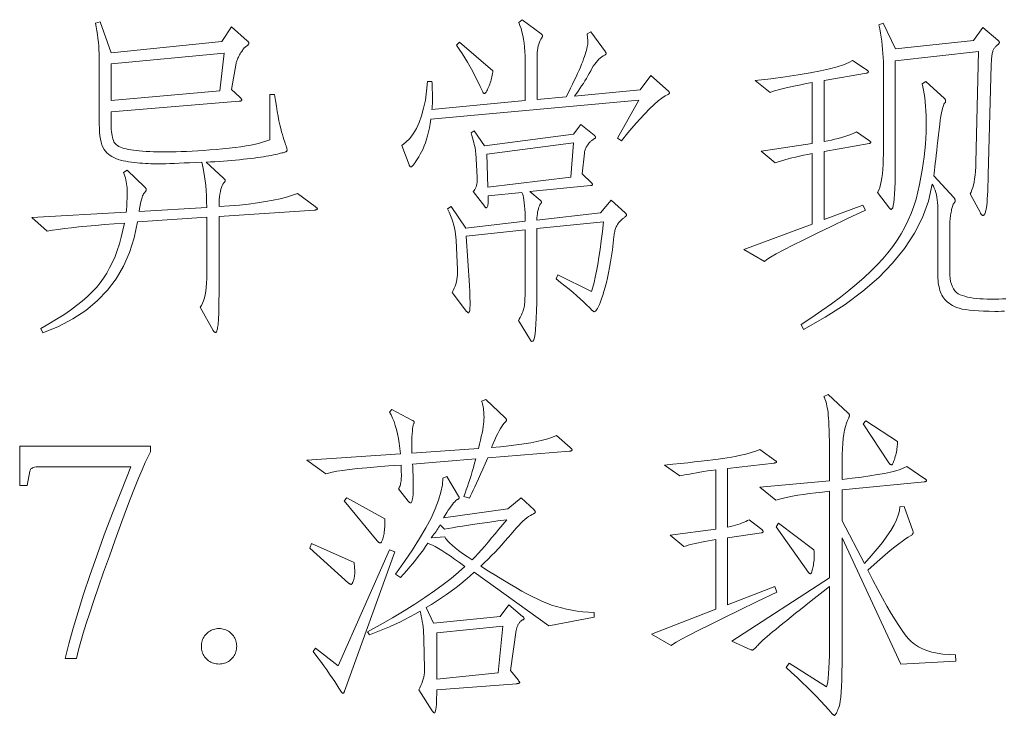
# Model space of a CAD drawing. Extents: x 0 to 1189, y 0 to 841.
# Tile 5 of 132: x 30 to 46, y 45 to 56. Entities that reach past the tile are written whole.
import ezdxf

# ---------------------------------------------------------------- set-up
doc = ezdxf.new("R2010")
doc.units = 0

msp = doc.modelspace()

# ---------------------------------------------------------------- linework, layer by layer
at = {"color": 7, "lineweight": 13}
for points in [[(40.31, 55.146), (40.313, 55.142), (40.316, 55.139), (40.318, 55.136), (40.32, 55.133), (40.322, 55.13), (40.323, 55.127), (40.324, 55.125), (40.325, 55.122), (40.326, 55.119), (40.326, 55.117), (40.326, 55.114), (40.325, 55.111), (40.324, 55.109), (40.322, 55.106), (40.321, 55.104), (40.318, 55.102), (40.315, 55.099), (40.312, 55.097), (40.309, 55.095), (40.305, 55.093), (40.259, 55.07), (40.208, 55.037), (40.151, 54.993), (40.088, 54.937), (40.018, 54.871), (39.943, 54.794), (39.862, 54.705), (39.774, 54.606), (39.681, 54.496), (39.581, 54.375), (39.518, 54.412), (39.851, 55.003), (36.625, 54.707), (36.614, 54.639), (36.602, 54.574), (36.588, 54.512), (36.573, 54.453), (36.557, 54.397), (36.54, 54.344), (36.522, 54.295), (36.502, 54.248), (36.481, 54.204), (36.459, 54.164), (36.437, 54.127), (36.417, 54.093), (36.398, 54.064), (36.381, 54.039), (36.366, 54.017), (36.352, 54), (36.34, 53.986), (36.33, 53.976), (36.321, 53.97), (36.314, 53.968), (36.311, 53.969), (36.308, 53.97), (36.305, 53.971), (36.302, 53.973), (36.299, 53.976), (36.297, 53.98), (36.294, 53.984), (36.292, 53.989), (36.289, 53.994), (36.287, 54), (36.171, 54.301), (36.237, 54.35), (36.297, 54.41), (36.351, 54.481), (36.4, 54.564), (36.443, 54.657), (36.48, 54.762), (36.512, 54.878), (36.538, 55.005), (36.558, 55.144), (36.572, 55.293), (36.641, 55.293), (36.642, 55.27), (36.643, 55.247), (36.644, 55.224), (36.645, 55.202), (36.646, 55.179), (36.646, 55.157), (36.647, 55.135), (36.648, 55.113), (36.648, 55.091), (36.649, 55.069), (36.649, 55.047), (36.649, 55.026), (36.649, 55.005), (36.649, 54.984), (36.648, 54.963), (36.647, 54.942), (36.646, 54.921), (36.645, 54.901), (36.643, 54.881), (36.641, 54.86), (38.087, 54.998), (38.087, 55.615), (38.086, 55.689), (38.083, 55.759), (38.078, 55.826), (38.071, 55.891), (38.062, 55.952), (38.051, 56.01), (38.038, 56.065), (38.023, 56.117), (38.006, 56.166), (37.987, 56.212), (38.04, 56.254), (38.336, 56.032), (38.34, 56.029), (38.343, 56.026), (38.346, 56.023), (38.349, 56.02), (38.351, 56.017), (38.353, 56.014), (38.355, 56.012), (38.356, 56.009), (38.356, 56.006), (38.357, 56.003), (38.357, 56.001), (38.356, 55.998), (38.356, 55.995), (38.355, 55.992), (38.354, 55.99), (38.353, 55.987), (38.352, 55.984), (38.35, 55.981), (38.348, 55.978), (38.346, 55.974), (38.332, 55.953), (38.32, 55.93), (38.308, 55.904), (38.299, 55.876), (38.291, 55.846), (38.284, 55.814), (38.279, 55.78), (38.275, 55.743), (38.273, 55.704), (38.272, 55.663), (38.272, 55.014), (38.726, 55.056), (38.76, 55.124), (38.792, 55.189), (38.822, 55.252), (38.85, 55.311), (38.877, 55.367), (38.901, 55.421), (38.924, 55.471), (38.944, 55.519), (38.963, 55.563), (38.98, 55.605), (38.995, 55.644), (39.008, 55.681), (39.02, 55.715), (39.03, 55.748), (39.039, 55.778), (39.046, 55.806), (39.052, 55.831), (39.056, 55.855), (39.058, 55.876), (39.059, 55.895), (39.059, 55.913), (39.058, 55.929), (39.058, 55.945), (39.057, 55.96), (39.056, 55.974), (39.055, 55.988), (39.054, 56), (39.052, 56.012), (39.05, 56.023), (39.048, 56.032), (39.106, 56.064), (39.333, 55.753), (39.335, 55.75), (39.337, 55.747), (39.339, 55.744), (39.34, 55.741), (39.341, 55.738), (39.342, 55.736), (39.343, 55.733), (39.343, 55.731), (39.344, 55.728), (39.344, 55.726), (39.344, 55.724), (39.343, 55.722), (39.342, 55.72), (39.341, 55.718), (39.339, 55.716), (39.336, 55.714), (39.334, 55.711), (39.33, 55.709), (39.327, 55.707), (39.323, 55.705), (39.3, 55.693), (39.277, 55.678), (39.254, 55.661), (39.232, 55.641), (39.21, 55.617), (39.188, 55.591), (39.167, 55.563), (39.145, 55.531), (39.124, 55.497), (39.104, 55.46), (39.083, 55.421), (39.061, 55.382), (39.038, 55.343), (39.014, 55.304), (38.99, 55.265), (38.964, 55.226), (38.938, 55.186), (38.91, 55.146), (38.882, 55.106), (38.853, 55.066), (39.872, 55.167), (40.035, 55.388)], [(34.83, 53.351), (34.836, 53.347), (34.842, 53.343), (34.846, 53.339), (34.851, 53.335), (34.854, 53.332), (34.857, 53.328), (34.859, 53.325), (34.861, 53.322), (34.862, 53.319), (34.862, 53.316), (34.862, 53.314), (34.86, 53.311), (34.858, 53.309), (34.855, 53.307), (34.851, 53.305), (34.847, 53.303), (34.841, 53.302), (34.835, 53.3), (34.828, 53.299), (34.82, 53.298), (33.336, 53.198), (33.336, 52.195), (33.336, 52.087), (33.336, 51.988), (33.335, 51.898), (33.334, 51.817), (33.332, 51.745), (33.331, 51.682), (33.329, 51.627), (33.326, 51.581), (33.324, 51.544), (33.321, 51.516), (33.317, 51.494), (33.314, 51.473), (33.311, 51.456), (33.307, 51.44), (33.303, 51.427), (33.3, 51.416), (33.296, 51.408), (33.292, 51.402), (33.288, 51.399), (33.284, 51.397), (33.279, 51.398), (33.275, 51.399), (33.271, 51.4), (33.268, 51.403), (33.264, 51.405), (33.26, 51.409), (33.257, 51.413), (33.253, 51.418), (33.25, 51.423), (33.247, 51.429), (33.046, 51.788), (33.065, 51.816), (33.082, 51.85), (33.097, 51.888), (33.11, 51.933), (33.121, 51.982), (33.13, 52.037), (33.137, 52.097), (33.142, 52.163), (33.145, 52.234), (33.146, 52.311), (33.146, 53.187), (32.069, 53.113), (32.02, 52.869), (31.948, 52.641), (31.855, 52.428), (31.741, 52.232), (31.605, 52.052), (31.447, 51.888), (31.268, 51.74), (31.068, 51.608), (30.845, 51.492), (30.602, 51.392), (30.57, 51.461), (30.696, 51.532), (30.815, 51.602), (30.926, 51.673), (31.029, 51.744), (31.125, 51.814), (31.213, 51.885), (31.294, 51.956), (31.367, 52.027), (31.433, 52.097), (31.491, 52.168), (31.544, 52.241), (31.593, 52.319), (31.639, 52.4), (31.682, 52.487), (31.722, 52.577), (31.758, 52.672), (31.79, 52.772), (31.82, 52.876), (31.846, 52.984), (31.869, 53.097), (31.71, 53.086), (31.561, 53.074), (31.419, 53.061), (31.287, 53.049), (31.163, 53.037), (31.047, 53.024), (30.94, 53.011), (30.842, 52.998), (30.752, 52.984), (30.67, 52.971), (30.433, 53.182), (31.895, 53.266), (31.898, 53.292), (31.901, 53.319), (31.903, 53.347), (31.905, 53.376), (31.907, 53.406), (31.908, 53.437), (31.91, 53.469), (31.91, 53.503), (31.911, 53.537), (31.911, 53.572), (31.91, 53.608), (31.909, 53.642), (31.906, 53.675), (31.902, 53.708), (31.896, 53.739), (31.89, 53.769), (31.883, 53.798), (31.874, 53.826), (31.864, 53.853), (31.853, 53.879), (31.911, 53.916), (32.18, 53.657), (32.185, 53.653), (32.19, 53.648), (32.194, 53.644), (32.197, 53.64), (32.2, 53.636), (32.202, 53.632), (32.204, 53.627), (32.206, 53.623), (32.206, 53.619), (32.207, 53.615), (32.206, 53.61), (32.205, 53.606), (32.204, 53.601), (32.201, 53.596), (32.198, 53.59), (32.194, 53.585), (32.19, 53.579), (32.185, 53.572), (32.179, 53.566), (32.172, 53.559), (32.165, 53.55), (32.158, 53.537), (32.151, 53.519), (32.144, 53.498), (32.136, 53.471), (32.128, 53.441), (32.12, 53.406), (32.112, 53.367), (32.104, 53.324), (32.096, 53.277), (33.146, 53.34), (33.144, 53.433), (33.14, 53.52), (33.135, 53.603), (33.129, 53.681), (33.121, 53.753), (33.113, 53.821), (33.103, 53.884), (33.092, 53.942), (33.08, 53.994), (33.067, 54.042), (32.971, 54.037), (32.88, 54.033), (32.795, 54.029), (32.716, 54.025), (32.643, 54.022), (32.575, 54.02), (32.513, 54.018), (32.457, 54.017), (32.407, 54.016), (32.362, 54.016), (32.321, 54.016), (32.278, 54.017), (32.236, 54.019), (32.193, 54.021), (32.151, 54.024), (32.107, 54.027), (32.064, 54.031), (32.02, 54.036), (31.976, 54.041), (31.932, 54.048), (31.889, 54.055), (31.848, 54.063), (31.809, 54.073), (31.772, 54.085), (31.737, 54.098), (31.704, 54.113), (31.673, 54.129), (31.645, 54.147), (31.619, 54.167), (31.594, 54.187), (31.572, 54.211), (31.552, 54.24), (31.535, 54.273), (31.52, 54.311), (31.507, 54.353), (31.497, 54.4), (31.489, 54.451), (31.483, 54.508), (31.479, 54.568), (31.478, 54.633), (31.478, 55.61), (31.478, 55.668), (31.476, 55.727), (31.473, 55.785), (31.469, 55.844), (31.464, 55.903), (31.457, 55.962), (31.45, 56.022), (31.441, 56.081), (31.431, 56.141), (31.42, 56.201), (31.494, 56.222), (31.663, 55.737), (33.379, 55.916), (33.532, 56.143), (33.775, 55.927), (33.78, 55.923), (33.784, 55.919), (33.788, 55.914), (33.791, 55.91), (33.794, 55.906), (33.797, 55.902), (33.799, 55.899), (33.8, 55.895), (33.801, 55.891), (33.801, 55.887), (33.801, 55.884), (33.799, 55.88), (33.797, 55.876), (33.795, 55.872), (33.791, 55.867), (33.787, 55.863), (33.782, 55.859), (33.776, 55.854), (33.769, 55.85), (33.761, 55.845), (33.753, 55.84), (33.745, 55.833), (33.736, 55.824), (33.727, 55.815), (33.718, 55.803), (33.708, 55.791), (33.698, 55.777), (33.688, 55.761), (33.677, 55.745), (33.666, 55.726), (33.656, 55.708), (33.646, 55.69), (33.637, 55.673), (33.629, 55.657), (33.622, 55.642), (33.616, 55.627), (33.611, 55.614), (33.606, 55.601), (33.603, 55.589), (33.6, 55.578), (33.532, 55.172), (33.658, 55.051), (33.664, 55.044), (33.67, 55.039), (33.675, 55.033), (33.679, 55.028), (33.682, 55.023), (33.685, 55.019), (33.687, 55.015), (33.689, 55.012), (33.69, 55.008), (33.69, 55.006), (33.69, 55.003), (33.688, 55.001), (33.686, 54.998), (33.683, 54.996), (33.679, 54.994), (33.675, 54.993), (33.669, 54.991), (33.663, 54.99), (33.656, 54.988), (33.648, 54.987), (31.663, 54.824), (31.663, 54.628), (31.663, 54.588), (31.665, 54.551), (31.668, 54.516), (31.671, 54.484), (31.676, 54.454), (31.682, 54.427), (31.689, 54.402), (31.697, 54.38), (31.706, 54.36), (31.716, 54.343), (31.728, 54.328), (31.743, 54.313), (31.76, 54.3), (31.781, 54.287), (31.805, 54.276), (31.831, 54.265), (31.861, 54.256), (31.893, 54.247), (31.928, 54.239), (31.966, 54.232), (32.008, 54.226), (32.052, 54.221), (32.099, 54.216), (32.15, 54.212), (32.204, 54.209), (32.261, 54.206), (32.321, 54.203), (32.385, 54.202), (32.451, 54.201), (32.521, 54.201), (32.594, 54.201), (32.67, 54.203), (32.749, 54.205), (32.831, 54.208), (32.917, 54.212), (33.005, 54.218), (33.097, 54.224), (33.192, 54.231), (33.29, 54.239), (33.392, 54.248), (33.492, 54.258), (33.586, 54.269), (33.674, 54.281), (33.756, 54.294), (33.832, 54.308), (33.902, 54.322), (33.966, 54.338), (34.024, 54.355), (34.077, 54.372), (34.123, 54.391), (34.123, 55.093), (34.197, 55.093), (34.211, 54.999), (34.226, 54.911), (34.24, 54.829), (34.254, 54.754), (34.267, 54.684), (34.281, 54.621), (34.294, 54.564), (34.307, 54.513), (34.319, 54.469), (34.331, 54.43), (34.343, 54.396), (34.353, 54.366), (34.362, 54.338), (34.37, 54.314), (34.377, 54.293), (34.382, 54.275), (34.387, 54.26), (34.39, 54.249), (34.392, 54.24), (34.392, 54.235), (34.392, 54.231), (34.392, 54.228), (34.391, 54.225), (34.39, 54.221), (34.389, 54.218), (34.387, 54.216), (34.386, 54.213), (34.384, 54.21), (34.381, 54.208), (34.379, 54.206), (34.375, 54.204), (34.368, 54.201), (34.358, 54.197), (34.346, 54.194), (34.331, 54.189), (34.313, 54.185), (34.292, 54.179), (34.268, 54.174), (34.242, 54.168), (34.213, 54.161), (34.181, 54.154), (34.146, 54.147), (34.109, 54.14), (34.069, 54.134), (34.026, 54.127), (33.98, 54.12), (33.932, 54.113), (33.882, 54.106), (33.828, 54.099), (33.772, 54.092), (33.714, 54.086), (33.654, 54.079), (33.594, 54.073), (33.532, 54.068), (33.469, 54.063), (33.405, 54.058), (33.339, 54.053), (33.273, 54.049), (33.205, 54.046), (33.136, 54.042), (33.4, 53.799), (33.406, 53.794), (33.411, 53.789), (33.416, 53.785), (33.42, 53.78), (33.423, 53.776), (33.426, 53.772), (33.429, 53.768), (33.43, 53.764), (33.431, 53.76), (33.431, 53.757), (33.431, 53.754), (33.431, 53.751), (33.429, 53.747), (33.428, 53.744), (33.426, 53.74), (33.424, 53.736), (33.421, 53.732), (33.418, 53.728), (33.414, 53.724), (33.41, 53.72), (33.397, 53.701), (33.385, 53.678), (33.375, 53.651), (33.365, 53.621), (33.357, 53.586), (33.351, 53.547), (33.345, 53.504), (33.341, 53.457), (33.338, 53.406), (33.336, 53.351), (33.499, 53.362), (33.652, 53.376), (33.796, 53.391), (33.932, 53.409), (34.058, 53.429), (34.176, 53.45), (34.284, 53.474), (34.384, 53.499), (34.474, 53.527), (34.556, 53.557)], [(45.42, 55.937), (45.425, 55.933), (45.43, 55.929), (45.434, 55.925), (45.437, 55.921), (45.44, 55.918), (45.442, 55.914), (45.444, 55.91), (45.445, 55.907), (45.446, 55.904), (45.446, 55.9), (45.446, 55.897), (45.445, 55.893), (45.443, 55.889), (45.44, 55.885), (45.436, 55.88), (45.431, 55.875), (45.426, 55.869), (45.419, 55.863), (45.412, 55.857), (45.404, 55.85), (45.396, 55.843), (45.388, 55.836), (45.381, 55.828), (45.374, 55.819), (45.368, 55.81), (45.362, 55.801), (45.357, 55.791), (45.352, 55.78), (45.347, 55.769), (45.344, 55.758), (45.34, 55.745), (45.337, 55.731), (45.334, 55.715), (45.331, 55.696), (45.328, 55.676), (45.326, 55.654), (45.324, 55.63), (45.322, 55.604), (45.321, 55.576), (45.32, 55.547), (45.272, 53.847), (45.27, 53.756), (45.267, 53.673), (45.265, 53.597), (45.262, 53.53), (45.258, 53.471), (45.255, 53.419), (45.251, 53.376), (45.247, 53.34), (45.243, 53.312), (45.238, 53.293), (45.233, 53.278), (45.229, 53.264), (45.224, 53.252), (45.219, 53.242), (45.215, 53.233), (45.21, 53.226), (45.206, 53.221), (45.202, 53.217), (45.197, 53.214), (45.193, 53.213), (45.189, 53.214), (45.184, 53.216), (45.18, 53.218), (45.175, 53.222), (45.171, 53.227), (45.166, 53.232), (45.161, 53.239), (45.156, 53.247), (45.151, 53.256), (45.146, 53.266), (44.992, 53.551), (45.008, 53.578), (45.021, 53.61), (45.034, 53.646), (45.045, 53.687), (45.054, 53.733), (45.063, 53.784), (45.07, 53.84), (45.075, 53.901), (45.079, 53.967), (45.082, 54.037), (45.124, 55.758), (43.831, 55.615), (43.831, 53.968), (43.83, 53.843), (43.829, 53.731), (43.825, 53.632), (43.821, 53.546), (43.815, 53.473), (43.808, 53.414), (43.8, 53.368), (43.791, 53.335), (43.78, 53.315), (43.768, 53.308), (43.766, 53.309), (43.763, 53.309), (43.761, 53.31), (43.758, 53.312), (43.756, 53.314), (43.753, 53.316), (43.75, 53.319), (43.747, 53.322), (43.744, 53.326), (43.741, 53.33), (43.557, 53.572), (43.574, 53.607), (43.589, 53.647), (43.602, 53.693), (43.614, 53.744), (43.624, 53.801), (43.632, 53.863), (43.638, 53.931), (43.643, 54.005), (43.645, 54.084), (43.646, 54.169), (43.646, 55.541), (43.646, 55.604), (43.644, 55.666), (43.64, 55.729), (43.635, 55.792), (43.629, 55.856), (43.622, 55.919), (43.613, 55.983), (43.602, 56.047), (43.591, 56.111), (43.578, 56.175), (43.641, 56.201), (43.836, 55.8), (45.045, 55.932), (45.188, 56.133)], [(37.586, 55.462), (37.583, 55.439), (37.58, 55.416), (37.576, 55.392), (37.572, 55.369), (37.566, 55.345), (37.56, 55.322), (37.553, 55.298), (37.545, 55.275), (37.537, 55.251), (37.528, 55.227), (37.519, 55.205), (37.51, 55.185), (37.502, 55.167), (37.494, 55.151), (37.487, 55.138), (37.48, 55.128), (37.474, 55.119), (37.469, 55.113), (37.464, 55.11), (37.459, 55.109), (37.455, 55.109), (37.451, 55.11), (37.448, 55.111), (37.444, 55.113), (37.441, 55.115), (37.438, 55.118), (37.435, 55.122), (37.432, 55.125), (37.43, 55.13), (37.428, 55.135), (37.39, 55.216), (37.352, 55.296), (37.313, 55.373), (37.274, 55.448), (37.234, 55.522), (37.193, 55.593), (37.151, 55.662), (37.108, 55.73), (37.065, 55.795), (37.021, 55.858), (37.069, 55.906)], [(33.416, 55.732), (31.663, 55.568), (31.663, 54.998), (33.347, 55.151)], [(43.43, 54.375), (43.434, 54.372), (43.437, 54.369), (43.441, 54.366), (43.443, 54.363), (43.446, 54.36), (43.448, 54.358), (43.449, 54.355), (43.45, 54.353), (43.451, 54.351), (43.451, 54.348), (43.451, 54.346), (43.45, 54.344), (43.449, 54.343), (43.447, 54.341), (43.444, 54.339), (43.441, 54.338), (43.438, 54.336), (43.434, 54.335), (43.43, 54.334), (43.425, 54.333), (42.728, 54.206), (42.728, 53.15), (43.33, 53.372), (43.367, 53.298), (43.087, 53.165), (42.834, 53.045), (42.61, 52.936), (42.412, 52.838), (42.242, 52.753), (42.1, 52.679), (41.984, 52.617), (41.897, 52.566), (41.837, 52.528), (41.804, 52.501), (41.482, 52.686), (42.543, 53.081), (42.543, 54.174), (42.475, 54.161), (42.408, 54.148), (42.345, 54.135), (42.284, 54.121), (42.225, 54.107), (42.169, 54.092), (42.115, 54.078), (42.063, 54.063), (42.014, 54.047), (41.968, 54.032), (41.751, 54.211), (42.543, 54.333), (42.543, 55.278), (42.45, 55.261), (42.363, 55.244), (42.282, 55.228), (42.208, 55.212), (42.139, 55.197), (42.077, 55.182), (42.02, 55.167), (41.97, 55.153), (41.926, 55.138), (41.888, 55.124), (41.656, 55.309), (41.9, 55.338), (42.124, 55.367), (42.326, 55.397), (42.508, 55.427), (42.67, 55.458), (42.81, 55.49), (42.93, 55.522), (43.03, 55.554), (43.108, 55.587), (43.166, 55.621), (43.393, 55.468), (43.397, 55.465), (43.401, 55.463), (43.404, 55.461), (43.406, 55.459), (43.409, 55.456), (43.411, 55.454), (43.412, 55.451), (43.413, 55.449), (43.414, 55.446), (43.414, 55.444), (43.414, 55.441), (43.413, 55.439), (43.411, 55.437), (43.409, 55.435), (43.406, 55.433), (43.403, 55.431), (43.399, 55.429), (43.394, 55.428), (43.388, 55.426), (43.382, 55.425), (42.728, 55.309), (42.728, 54.364), (42.785, 54.374), (42.841, 54.385), (42.895, 54.398), (42.947, 54.411), (42.998, 54.425), (43.048, 54.44), (43.095, 54.457), (43.142, 54.474), (43.186, 54.493), (43.229, 54.512)], [(39.423, 53.451), (39.64, 53.256), (39.644, 53.252), (39.647, 53.248), (39.65, 53.244), (39.653, 53.24), (39.655, 53.237), (39.657, 53.233), (39.659, 53.23), (39.66, 53.227), (39.66, 53.224), (39.661, 53.221), (39.66, 53.218), (39.658, 53.215), (39.655, 53.21), (39.651, 53.205), (39.645, 53.2), (39.639, 53.193), (39.631, 53.186), (39.622, 53.178), (39.611, 53.17), (39.6, 53.161), (39.588, 53.151), (39.577, 53.141), (39.566, 53.131), (39.556, 53.121), (39.546, 53.11), (39.538, 53.099), (39.529, 53.088), (39.521, 53.076), (39.514, 53.064), (39.508, 53.052), (39.501, 53.04), (39.496, 53.026), (39.49, 53.012), (39.486, 52.997), (39.481, 52.98), (39.477, 52.963), (39.474, 52.945), (39.47, 52.927), (39.468, 52.907), (39.465, 52.886), (39.453, 52.782), (39.44, 52.682), (39.427, 52.586), (39.413, 52.494), (39.397, 52.407), (39.381, 52.324), (39.365, 52.246), (39.347, 52.172), (39.329, 52.102), (39.31, 52.036), (39.29, 51.976), (39.272, 51.922), (39.255, 51.875), (39.239, 51.833), (39.223, 51.799), (39.209, 51.77), (39.195, 51.748), (39.182, 51.732), (39.17, 51.723), (39.159, 51.719), (39.157, 51.72), (39.154, 51.72), (39.152, 51.721), (39.149, 51.723), (39.146, 51.725), (39.143, 51.727), (39.139, 51.73), (39.135, 51.733), (39.132, 51.737), (39.127, 51.741), (39.086, 51.783), (39.041, 51.828), (38.993, 51.873), (38.942, 51.92), (38.887, 51.969), (38.83, 52.019), (38.769, 52.07), (38.705, 52.122), (38.638, 52.176), (38.568, 52.232), (38.594, 52.29), (39.117, 52.036), (39.137, 52.099), (39.156, 52.172), (39.176, 52.256), (39.195, 52.349), (39.213, 52.452), (39.232, 52.565), (39.25, 52.688), (39.267, 52.822), (39.285, 52.965), (39.302, 53.118), (38.267, 53.013), (38.267, 52.005), (38.266, 51.862), (38.264, 51.735), (38.26, 51.622), (38.255, 51.525), (38.248, 51.442), (38.24, 51.375), (38.231, 51.322), (38.22, 51.285), (38.207, 51.262), (38.193, 51.255), (38.191, 51.255), (38.189, 51.256), (38.187, 51.257), (38.185, 51.258), (38.183, 51.26), (38.18, 51.263), (38.178, 51.265), (38.176, 51.268), (38.174, 51.272), (38.172, 51.276), (37.982, 51.582), (37.996, 51.606), (38.009, 51.63), (38.021, 51.652), (38.032, 51.674), (38.041, 51.696), (38.05, 51.717), (38.057, 51.737), (38.063, 51.756), (38.068, 51.775), (38.072, 51.793), (38.075, 51.813), (38.077, 51.837), (38.08, 51.864), (38.082, 51.895), (38.084, 51.929), (38.085, 51.968), (38.086, 52.01), (38.087, 52.055), (38.087, 52.105), (38.087, 52.158), (38.087, 52.992), (37.174, 52.891), (37.222, 52.126), (37.224, 52.096), (37.226, 52.065), (37.227, 52.036), (37.228, 52.006), (37.23, 51.977), (37.231, 51.949), (37.231, 51.921), (37.232, 51.893), (37.232, 51.865), (37.232, 51.838), (37.232, 51.813), (37.231, 51.79), (37.23, 51.77), (37.228, 51.752), (37.226, 51.737), (37.223, 51.725), (37.219, 51.716), (37.215, 51.709), (37.211, 51.705), (37.206, 51.704), (37.204, 51.704), (37.201, 51.704), (37.199, 51.706), (37.197, 51.707), (37.194, 51.709), (37.191, 51.711), (37.189, 51.714), (37.186, 51.717), (37.183, 51.721), (37.179, 51.725), (36.952, 52.02), (36.97, 52.051), (36.986, 52.083), (37, 52.116), (37.012, 52.15), (37.021, 52.184), (37.029, 52.219), (37.034, 52.255), (37.037, 52.292), (37.038, 52.33), (37.037, 52.369), (37.016, 52.833), (37.013, 52.878), (37.007, 52.924), (37, 52.97), (36.99, 53.017), (36.978, 53.066), (36.963, 53.115), (36.947, 53.164), (36.928, 53.215), (36.907, 53.267), (36.884, 53.319), (36.937, 53.356), (37.164, 53.018), (38.087, 53.124), (38.087, 53.192), (38.085, 53.255), (38.083, 53.313), (38.079, 53.365), (38.074, 53.413), (38.068, 53.455), (38.062, 53.492), (38.054, 53.524), (38.045, 53.551), (38.035, 53.572), (37.512, 53.52), (37.514, 53.485), (37.514, 53.453), (37.514, 53.425), (37.512, 53.401), (37.509, 53.381), (37.506, 53.364), (37.501, 53.351), (37.495, 53.342), (37.488, 53.337), (37.48, 53.335), (37.478, 53.335), (37.476, 53.335), (37.474, 53.336), (37.472, 53.337), (37.47, 53.339), (37.468, 53.341), (37.466, 53.343), (37.464, 53.345), (37.461, 53.348), (37.459, 53.351), (37.28, 53.588), (37.294, 53.603), (37.306, 53.619), (37.317, 53.637), (37.325, 53.658), (37.333, 53.679), (37.338, 53.703), (37.342, 53.728), (37.344, 53.755), (37.344, 53.784), (37.343, 53.815), (37.322, 54.179), (37.319, 54.204), (37.316, 54.229), (37.311, 54.257), (37.305, 54.286), (37.298, 54.317), (37.29, 54.349), (37.281, 54.383), (37.271, 54.419), (37.26, 54.457), (37.248, 54.496), (37.296, 54.528), (37.454, 54.296), (38.837, 54.475), (38.953, 54.628), (39.159, 54.459), (39.163, 54.455), (39.167, 54.451), (39.17, 54.448), (39.173, 54.444), (39.175, 54.441), (39.177, 54.438), (39.178, 54.435), (39.179, 54.432), (39.18, 54.43), (39.18, 54.428), (39.18, 54.425), (39.179, 54.423), (39.177, 54.42), (39.174, 54.417), (39.171, 54.414), (39.167, 54.411), (39.162, 54.408), (39.157, 54.404), (39.15, 54.4), (39.143, 54.396), (39.136, 54.391), (39.128, 54.386), (39.12, 54.379), (39.112, 54.372), (39.104, 54.364), (39.095, 54.355), (39.086, 54.346), (39.077, 54.335), (39.068, 54.324), (39.059, 54.311), (39.05, 54.299), (39.042, 54.286), (39.034, 54.273), (39.028, 54.26), (39.022, 54.247), (39.017, 54.234), (39.013, 54.22), (39.01, 54.207), (39.008, 54.193), (39.006, 54.179), (38.974, 53.863), (39.117, 53.72), (39.12, 53.717), (39.123, 53.714), (39.125, 53.711), (39.127, 53.708), (39.129, 53.706), (39.13, 53.703), (39.131, 53.701), (39.132, 53.698), (39.133, 53.696), (39.133, 53.694), (39.132, 53.692), (39.131, 53.69), (39.13, 53.688), (39.128, 53.686), (39.125, 53.685), (39.121, 53.683), (39.117, 53.682), (39.112, 53.68), (39.107, 53.679), (39.101, 53.678), (38.161, 53.588), (38.32, 53.451), (38.324, 53.448), (38.327, 53.445), (38.331, 53.442), (38.333, 53.439), (38.336, 53.436), (38.337, 53.433), (38.339, 53.43), (38.34, 53.427), (38.341, 53.425), (38.341, 53.422), (38.341, 53.419), (38.34, 53.417), (38.339, 53.414), (38.338, 53.411), (38.337, 53.408), (38.335, 53.405), (38.333, 53.402), (38.331, 53.399), (38.328, 53.396), (38.325, 53.393), (38.316, 53.379), (38.308, 53.363), (38.3, 53.344), (38.293, 53.322), (38.287, 53.298), (38.281, 53.271), (38.277, 53.242), (38.273, 53.21), (38.269, 53.176), (38.267, 53.14), (39.254, 53.256)], [(38.837, 54.343), (37.491, 54.164), (37.507, 53.652), (38.795, 53.81)], [(44.771, 46.293), (43.916, 46.25), (43.008, 48.209), (43.008, 46.557), (43.007, 46.398), (43.006, 46.253), (43.003, 46.122), (43, 46.004), (42.996, 45.901), (42.99, 45.811), (42.984, 45.735), (42.977, 45.673), (42.969, 45.625), (42.96, 45.591), (42.951, 45.564), (42.942, 45.541), (42.933, 45.521), (42.925, 45.503), (42.918, 45.488), (42.911, 45.475), (42.904, 45.466), (42.898, 45.459), (42.892, 45.455), (42.886, 45.453), (42.884, 45.453), (42.881, 45.454), (42.879, 45.455), (42.876, 45.457), (42.873, 45.459), (42.87, 45.461), (42.866, 45.464), (42.862, 45.467), (42.859, 45.47), (42.854, 45.474), (42.798, 45.54), (42.738, 45.606), (42.675, 45.675), (42.608, 45.745), (42.538, 45.816), (42.464, 45.889), (42.387, 45.964), (42.307, 46.04), (42.223, 46.118), (42.137, 46.198), (42.184, 46.261), (42.765, 45.897), (42.774, 45.928), (42.782, 45.973), (42.789, 46.03), (42.795, 46.1), (42.8, 46.183), (42.805, 46.279), (42.808, 46.387), (42.81, 46.508), (42.812, 46.642), (42.812, 46.789), (42.812, 47.454), (42.712, 47.376), (42.617, 47.301), (42.527, 47.229), (42.441, 47.162), (42.36, 47.098), (42.284, 47.037), (42.213, 46.98), (42.147, 46.927), (42.085, 46.877), (42.028, 46.831), (41.976, 46.788), (41.928, 46.748), (41.884, 46.712), (41.845, 46.678), (41.809, 46.647), (41.778, 46.619), (41.751, 46.594), (41.728, 46.573), (41.71, 46.554), (41.696, 46.538), (41.684, 46.525), (41.673, 46.512), (41.663, 46.502), (41.654, 46.492), (41.646, 46.485), (41.638, 46.478), (41.631, 46.473), (41.626, 46.47), (41.621, 46.468), (41.617, 46.467), (41.613, 46.467), (41.609, 46.467), (41.606, 46.467), (41.603, 46.468), (41.6, 46.468), (41.597, 46.469), (41.595, 46.469), (41.592, 46.47), (41.59, 46.471), (41.587, 46.472), (41.297, 46.604), (42.812, 47.586), (42.812, 48.932), (42.701, 48.92), (42.596, 48.908), (42.498, 48.895), (42.405, 48.882), (42.319, 48.869), (42.238, 48.855), (42.164, 48.84), (42.096, 48.826), (42.034, 48.811), (41.978, 48.795), (41.73, 48.995), (42.812, 49.096), (42.812, 49.286), (42.812, 49.406), (42.811, 49.518), (42.81, 49.622), (42.809, 49.717), (42.807, 49.804), (42.805, 49.883), (42.802, 49.954), (42.799, 50.016), (42.795, 50.069), (42.791, 50.115), (42.787, 50.155), (42.782, 50.192), (42.776, 50.227), (42.77, 50.26), (42.763, 50.29), (42.756, 50.318), (42.749, 50.343), (42.74, 50.366), (42.732, 50.387), (42.722, 50.405), (42.791, 50.437), (43.097, 50.152), (43.101, 50.147), (43.105, 50.143), (43.108, 50.139), (43.111, 50.135), (43.113, 50.13), (43.115, 50.126), (43.117, 50.122), (43.118, 50.118), (43.118, 50.114), (43.118, 50.109), (43.118, 50.105), (43.118, 50.101), (43.117, 50.097), (43.117, 50.093), (43.116, 50.09), (43.115, 50.086), (43.113, 50.082), (43.112, 50.079), (43.11, 50.076), (43.108, 50.072), (43.089, 50.033), (43.072, 49.989), (43.057, 49.938), (43.044, 49.881), (43.033, 49.818), (43.024, 49.749), (43.017, 49.674), (43.012, 49.593), (43.009, 49.506), (43.008, 49.413), (43.008, 49.117), (43.163, 49.134), (43.306, 49.152), (43.437, 49.17), (43.556, 49.19), (43.662, 49.209), (43.756, 49.23), (43.838, 49.251), (43.908, 49.272), (43.965, 49.295), (44.011, 49.318), (44.29, 49.127), (44.295, 49.124), (44.3, 49.121), (44.304, 49.118), (44.307, 49.115), (44.31, 49.112), (44.313, 49.109), (44.314, 49.107), (44.316, 49.104), (44.316, 49.101), (44.317, 49.098), (44.316, 49.096), (44.315, 49.093), (44.314, 49.091), (44.312, 49.089), (44.309, 49.087), (44.305, 49.085), (44.301, 49.084), (44.296, 49.082), (44.291, 49.081), (44.285, 49.08), (43.008, 48.953), (43.008, 48.473), (43.351, 47.813), (43.455, 47.927), (43.548, 48.036), (43.631, 48.138), (43.702, 48.234), (43.762, 48.325), (43.812, 48.41), (43.85, 48.488), (43.878, 48.561), (43.894, 48.628), (43.9, 48.689), (43.968, 48.695), (44.106, 48.32), (44.108, 48.309), (44.109, 48.3), (44.109, 48.29), (44.107, 48.282), (44.104, 48.274), (44.1, 48.266), (44.094, 48.259), (44.087, 48.252), (44.078, 48.246), (44.069, 48.241), (44.033, 48.221), (43.991, 48.194), (43.942, 48.159), (43.886, 48.117), (43.823, 48.068), (43.753, 48.011), (43.676, 47.946), (43.592, 47.874), (43.501, 47.794), (43.403, 47.707), (43.484, 47.55), (43.56, 47.405), (43.633, 47.27), (43.702, 47.147), (43.766, 47.036), (43.827, 46.935), (43.884, 46.846), (43.937, 46.768), (43.986, 46.702), (44.032, 46.646), (44.078, 46.599), (44.13, 46.557), (44.189, 46.519), (44.253, 46.487), (44.323, 46.459), (44.4, 46.436), (44.482, 46.418), (44.571, 46.405), (44.665, 46.396), (44.765, 46.393)], [(38.784, 49.613), (38.79, 49.608), (38.796, 49.603), (38.8, 49.598), (38.805, 49.594), (38.808, 49.59), (38.811, 49.586), (38.813, 49.583), (38.815, 49.579), (38.816, 49.576), (38.816, 49.574), (38.816, 49.571), (38.814, 49.569), (38.812, 49.566), (38.809, 49.564), (38.805, 49.562), (38.801, 49.561), (38.795, 49.559), (38.789, 49.557), (38.782, 49.556), (38.774, 49.555), (37.507, 49.449), (37.467, 49.359), (37.43, 49.274), (37.395, 49.196), (37.362, 49.124), (37.333, 49.059), (37.305, 49), (37.281, 48.947), (37.258, 48.9), (37.239, 48.86), (37.222, 48.827), (37.137, 48.853), (37.155, 48.902), (37.173, 48.952), (37.192, 49.005), (37.21, 49.06), (37.228, 49.117), (37.247, 49.176), (37.265, 49.237), (37.284, 49.301), (37.303, 49.366), (37.322, 49.434), (36.34, 49.354), (36.342, 49.31), (36.344, 49.268), (36.346, 49.228), (36.347, 49.19), (36.348, 49.154), (36.349, 49.12), (36.35, 49.088), (36.35, 49.059), (36.351, 49.031), (36.351, 49.006), (36.35, 48.958), (36.349, 48.915), (36.347, 48.877), (36.344, 48.844), (36.34, 48.816), (36.335, 48.793), (36.33, 48.775), (36.324, 48.763), (36.316, 48.755), (36.308, 48.753), (36.305, 48.753), (36.302, 48.754), (36.298, 48.755), (36.295, 48.757), (36.291, 48.759), (36.288, 48.762), (36.284, 48.766), (36.28, 48.77), (36.276, 48.774), (36.271, 48.779), (36.124, 48.969), (36.132, 48.984), (36.139, 49), (36.145, 49.017), (36.151, 49.035), (36.155, 49.054), (36.159, 49.073), (36.162, 49.093), (36.164, 49.114), (36.165, 49.136), (36.166, 49.159), (36.166, 49.182), (36.166, 49.203), (36.165, 49.224), (36.165, 49.244), (36.165, 49.262), (36.164, 49.279), (36.163, 49.296), (36.163, 49.311), (36.162, 49.325), (36.161, 49.339), (35.967, 49.325), (35.79, 49.311), (35.63, 49.297), (35.487, 49.284), (35.362, 49.27), (35.254, 49.256), (35.163, 49.243), (35.09, 49.229), (35.033, 49.215), (34.994, 49.201), (34.698, 49.413), (36.15, 49.513), (36.142, 49.597), (36.131, 49.677), (36.119, 49.753), (36.105, 49.825), (36.089, 49.892), (36.072, 49.954), (36.052, 50.013), (36.03, 50.067), (36.007, 50.117), (35.981, 50.162), (36.018, 50.199), (36.33, 50.035), (36.337, 50.032), (36.343, 50.029), (36.348, 50.026), (36.353, 50.023), (36.357, 50.02), (36.361, 50.017), (36.363, 50.015), (36.365, 50.012), (36.366, 50.009), (36.367, 50.006), (36.366, 50.004), (36.366, 50.001), (36.366, 49.998), (36.365, 49.995), (36.364, 49.993), (36.363, 49.99), (36.361, 49.987), (36.36, 49.984), (36.358, 49.981), (36.356, 49.977), (36.35, 49.958), (36.345, 49.932), (36.34, 49.901), (36.337, 49.864), (36.334, 49.822), (36.331, 49.773), (36.33, 49.719), (36.329, 49.66), (36.329, 49.594), (36.33, 49.523), (37.364, 49.597), (37.38, 49.662), (37.395, 49.723), (37.407, 49.78), (37.418, 49.834), (37.428, 49.884), (37.435, 49.931), (37.441, 49.974), (37.445, 50.013), (37.448, 50.048), (37.449, 50.08), (37.448, 50.11), (37.447, 50.138), (37.445, 50.166), (37.443, 50.193), (37.439, 50.218), (37.435, 50.243), (37.431, 50.266), (37.425, 50.289), (37.419, 50.311), (37.412, 50.331), (37.475, 50.357), (37.776, 50.072), (37.78, 50.068), (37.784, 50.064), (37.787, 50.06), (37.79, 50.057), (37.792, 50.053), (37.794, 50.05), (37.795, 50.047), (37.796, 50.044), (37.797, 50.041), (37.797, 50.038), (37.797, 50.035), (37.796, 50.032), (37.795, 50.029), (37.794, 50.026), (37.792, 50.023), (37.79, 50.019), (37.787, 50.016), (37.784, 50.012), (37.78, 50.008), (37.776, 50.004), (37.76, 49.988), (37.742, 49.966), (37.724, 49.94), (37.704, 49.908), (37.684, 49.872), (37.662, 49.83), (37.639, 49.784), (37.616, 49.732), (37.591, 49.675), (37.565, 49.613), (37.703, 49.624), (37.833, 49.637), (37.955, 49.652), (38.068, 49.668), (38.173, 49.686), (38.27, 49.705), (38.358, 49.726), (38.438, 49.748), (38.51, 49.772), (38.573, 49.798)], [(43.863, 49.703), (43.863, 49.682), (43.863, 49.66), (43.862, 49.638), (43.86, 49.615), (43.857, 49.592), (43.854, 49.569), (43.849, 49.545), (43.844, 49.52), (43.838, 49.496), (43.831, 49.471), (43.824, 49.447), (43.817, 49.425), (43.81, 49.406), (43.804, 49.39), (43.798, 49.376), (43.792, 49.364), (43.787, 49.355), (43.782, 49.349), (43.777, 49.345), (43.773, 49.344), (43.769, 49.344), (43.765, 49.345), (43.76, 49.347), (43.756, 49.349), (43.752, 49.352), (43.748, 49.355), (43.743, 49.359), (43.739, 49.364), (43.735, 49.37), (43.731, 49.376), (43.335, 49.977), (43.372, 50.025)], [(30.243, 49.634), (32.275, 49.634), (32.275, 49.544), (32.237, 49.471), (32.192, 49.378), (32.142, 49.266), (32.086, 49.134), (32.025, 48.982), (31.958, 48.81), (31.886, 48.619), (31.807, 48.408), (31.723, 48.177), (31.634, 47.926), (31.546, 47.676), (31.466, 47.446), (31.394, 47.237), (31.331, 47.047), (31.276, 46.878), (31.229, 46.729), (31.19, 46.6), (31.16, 46.491), (31.138, 46.403), (31.124, 46.335), (30.95, 46.335), (31.006, 46.561), (31.072, 46.804), (31.148, 47.062), (31.235, 47.336), (31.332, 47.626), (31.439, 47.931), (31.556, 48.253), (31.683, 48.59), (31.821, 48.943), (31.969, 49.312), (30.544, 49.312), (30.519, 49.312), (30.496, 49.309), (30.475, 49.306), (30.458, 49.301), (30.442, 49.295), (30.429, 49.288), (30.418, 49.279), (30.41, 49.268), (30.405, 49.257), (30.401, 49.244), (30.359, 49.022), (30.243, 49.022)], [(41.994, 47.364), (41.689, 47.218), (41.415, 47.086), (41.172, 46.968), (40.961, 46.864), (40.781, 46.774), (40.633, 46.698), (40.515, 46.637), (40.43, 46.589), (40.375, 46.555), (40.352, 46.535), (40.046, 46.715), (41.044, 47.1), (41.044, 48.183), (40.987, 48.172), (40.931, 48.161), (40.877, 48.151), (40.825, 48.14), (40.775, 48.13), (40.726, 48.119), (40.679, 48.109), (40.633, 48.098), (40.59, 48.087), (40.548, 48.077), (40.336, 48.251), (41.044, 48.341), (41.044, 49.265), (40.98, 49.256), (40.919, 49.247), (40.859, 49.238), (40.8, 49.229), (40.744, 49.22), (40.69, 49.21), (40.637, 49.2), (40.586, 49.19), (40.537, 49.18), (40.489, 49.17), (40.252, 49.339), (40.378, 49.351), (40.497, 49.363), (40.61, 49.375), (40.716, 49.387), (40.817, 49.399), (40.911, 49.41), (40.998, 49.421), (41.08, 49.432), (41.155, 49.442), (41.223, 49.452), (41.287, 49.462), (41.348, 49.473), (41.406, 49.485), (41.461, 49.497), (41.514, 49.51), (41.563, 49.523), (41.609, 49.537), (41.652, 49.551), (41.693, 49.566), (41.73, 49.581), (41.973, 49.407), (41.976, 49.405), (41.979, 49.403), (41.981, 49.401), (41.983, 49.399), (41.985, 49.397), (41.986, 49.395), (41.987, 49.392), (41.988, 49.39), (41.989, 49.388), (41.989, 49.386), (41.988, 49.384), (41.987, 49.382), (41.985, 49.38), (41.983, 49.379), (41.979, 49.377), (41.975, 49.375), (41.971, 49.374), (41.965, 49.373), (41.959, 49.371), (41.952, 49.37), (41.229, 49.286), (41.229, 48.373), (41.272, 48.383), (41.313, 48.394), (41.352, 48.405), (41.388, 48.416), (41.423, 48.428), (41.455, 48.44), (41.485, 48.452), (41.512, 48.464), (41.538, 48.476), (41.561, 48.489), (41.762, 48.336), (41.766, 48.331), (41.769, 48.328), (41.772, 48.324), (41.775, 48.32), (41.778, 48.317), (41.779, 48.314), (41.781, 48.311), (41.782, 48.309), (41.783, 48.306), (41.783, 48.304), (41.783, 48.302), (41.782, 48.3), (41.78, 48.298), (41.779, 48.296), (41.776, 48.295), (41.773, 48.293), (41.77, 48.292), (41.766, 48.29), (41.761, 48.289), (41.756, 48.288), (41.229, 48.209), (41.229, 47.169), (41.962, 47.454)], [(39.159, 46.979), (38.452, 46.842), (37.296, 47.676), (37.227, 47.614), (37.158, 47.554), (37.087, 47.495), (37.014, 47.438), (36.941, 47.383), (36.865, 47.329), (36.789, 47.276), (36.711, 47.225), (36.632, 47.175), (36.551, 47.127), (36.667, 46.884), (37.697, 46.989), (37.834, 47.169), (38.045, 46.989), (38.05, 46.985), (38.055, 46.981), (38.059, 46.977), (38.062, 46.974), (38.065, 46.97), (38.067, 46.967), (38.069, 46.964), (38.071, 46.961), (38.071, 46.958), (38.072, 46.955), (38.071, 46.953), (38.071, 46.95), (38.069, 46.948), (38.067, 46.945), (38.065, 46.943), (38.062, 46.941), (38.059, 46.939), (38.055, 46.937), (38.05, 46.936), (38.045, 46.934), (38.04, 46.932), (38.034, 46.929), (38.029, 46.925), (38.023, 46.921), (38.018, 46.916), (38.012, 46.909), (38.006, 46.902), (38, 46.894), (37.993, 46.886), (37.987, 46.876), (37.981, 46.866), (37.976, 46.856), (37.971, 46.846), (37.966, 46.835), (37.962, 46.825), (37.959, 46.815), (37.956, 46.804), (37.953, 46.794), (37.952, 46.784), (37.95, 46.773), (37.86, 46.15), (37.977, 46.002), (37.982, 45.996), (37.986, 45.99), (37.99, 45.985), (37.994, 45.98), (37.996, 45.976), (37.999, 45.972), (38.001, 45.968), (38.002, 45.965), (38.003, 45.962), (38.003, 45.96), (38.003, 45.958), (38.001, 45.956), (37.999, 45.954), (37.995, 45.952), (37.991, 45.951), (37.986, 45.949), (37.98, 45.948), (37.973, 45.947), (37.965, 45.945), (37.956, 45.944), (36.715, 45.849), (36.715, 45.781), (36.713, 45.72), (36.712, 45.666), (36.709, 45.619), (36.706, 45.58), (36.702, 45.548), (36.697, 45.523), (36.691, 45.505), (36.685, 45.494), (36.678, 45.49), (36.676, 45.491), (36.673, 45.491), (36.671, 45.493), (36.668, 45.495), (36.665, 45.498), (36.662, 45.502), (36.658, 45.506), (36.654, 45.51), (36.65, 45.516), (36.646, 45.522), (36.435, 45.849), (36.453, 45.882), (36.469, 45.915), (36.483, 45.948), (36.495, 45.981), (36.505, 46.014), (36.513, 46.047), (36.519, 46.081), (36.523, 46.114), (36.525, 46.148), (36.525, 46.182), (36.514, 46.63), (36.513, 46.68), (36.51, 46.729), (36.507, 46.776), (36.503, 46.822), (36.497, 46.867), (36.491, 46.91), (36.484, 46.952), (36.475, 46.992), (36.466, 47.031), (36.456, 47.069), (36.377, 47.024), (36.298, 46.981), (36.219, 46.941), (36.14, 46.901), (36.062, 46.864), (35.983, 46.829), (35.905, 46.795), (35.826, 46.763), (35.748, 46.733), (35.67, 46.704), (35.638, 46.747), (35.838, 46.858), (36.028, 46.968), (36.207, 47.076), (36.375, 47.181), (36.531, 47.284), (36.678, 47.385), (36.813, 47.483), (36.937, 47.579), (37.051, 47.674), (37.153, 47.765), (37.07, 47.825), (36.993, 47.879), (36.922, 47.929), (36.856, 47.972), (36.795, 48.011), (36.741, 48.044), (36.692, 48.072), (36.648, 48.095), (36.61, 48.112), (36.578, 48.124), (36.543, 48.073), (36.507, 48.022), (36.468, 47.97), (36.428, 47.918), (36.386, 47.864), (36.343, 47.811), (36.297, 47.757), (36.25, 47.702), (36.201, 47.647), (36.15, 47.591), (36.076, 47.644), (36.216, 47.839), (36.34, 48.023), (36.45, 48.198), (36.546, 48.362), (36.627, 48.516), (36.693, 48.661), (36.744, 48.795), (36.781, 48.919), (36.803, 49.034), (36.81, 49.138), (36.873, 49.159), (37.053, 48.858), (37.055, 48.855), (37.057, 48.852), (37.058, 48.849), (37.06, 48.846), (37.061, 48.843), (37.062, 48.84), (37.062, 48.837), (37.063, 48.835), (37.063, 48.832), (37.063, 48.829), (37.063, 48.827), (37.062, 48.824), (37.06, 48.821), (37.057, 48.818), (37.054, 48.815), (37.05, 48.812), (37.045, 48.809), (37.04, 48.806), (37.033, 48.803), (37.026, 48.8), (37.011, 48.787), (36.995, 48.77), (36.977, 48.751), (36.958, 48.728), (36.938, 48.701), (36.917, 48.672), (36.894, 48.639), (36.871, 48.603), (36.846, 48.563), (36.821, 48.52), (37.818, 48.658), (38.024, 48.832), (38.225, 48.642), (38.229, 48.638), (38.232, 48.634), (38.236, 48.63), (38.238, 48.626), (38.241, 48.623), (38.242, 48.619), (38.244, 48.616), (38.245, 48.613), (38.246, 48.61), (38.246, 48.607), (38.246, 48.605), (38.245, 48.602), (38.243, 48.6), (38.242, 48.597), (38.239, 48.595), (38.236, 48.593), (38.233, 48.59), (38.229, 48.588), (38.224, 48.586), (38.219, 48.584), (38.195, 48.573), (38.169, 48.558), (38.141, 48.54), (38.113, 48.52), (38.084, 48.495), (38.053, 48.468), (38.021, 48.437), (37.988, 48.403), (37.954, 48.366), (37.919, 48.325), (37.872, 48.268), (37.824, 48.212), (37.774, 48.155), (37.724, 48.1), (37.673, 48.044), (37.621, 47.989), (37.567, 47.934), (37.513, 47.879), (37.458, 47.825), (37.401, 47.771), (37.52, 47.694), (37.634, 47.622), (37.742, 47.555), (37.845, 47.493), (37.943, 47.436), (38.036, 47.383), (38.123, 47.335), (38.205, 47.293), (38.282, 47.255), (38.354, 47.222), (38.424, 47.192), (38.497, 47.166), (38.572, 47.142), (38.649, 47.12), (38.728, 47.102), (38.81, 47.086), (38.894, 47.072), (38.98, 47.061), (39.068, 47.053), (39.159, 47.048)], [(35.907, 48.505), (35.908, 48.471), (35.908, 48.44), (35.908, 48.409), (35.907, 48.38), (35.905, 48.352), (35.903, 48.326), (35.9, 48.3), (35.897, 48.276), (35.893, 48.254), (35.889, 48.233), (35.884, 48.213), (35.879, 48.196), (35.875, 48.18), (35.87, 48.167), (35.865, 48.155), (35.86, 48.146), (35.856, 48.139), (35.851, 48.134), (35.846, 48.131), (35.841, 48.13), (35.836, 48.13), (35.832, 48.131), (35.827, 48.133), (35.822, 48.135), (35.817, 48.138), (35.812, 48.141), (35.807, 48.145), (35.802, 48.15), (35.796, 48.155), (35.791, 48.161), (35.279, 48.784), (35.321, 48.832)], [(37.802, 48.489), (37.665, 48.471), (37.537, 48.454), (37.418, 48.438), (37.308, 48.422), (37.207, 48.407), (37.115, 48.392), (37.032, 48.379), (36.958, 48.365), (36.893, 48.353), (36.836, 48.341), (36.768, 48.41), (36.756, 48.389), (36.744, 48.369), (36.731, 48.349), (36.718, 48.329), (36.704, 48.309), (36.69, 48.289), (36.676, 48.269), (36.661, 48.249), (36.646, 48.229), (36.63, 48.209), (36.842, 48.225), (36.849, 48.206), (36.864, 48.183), (36.886, 48.157), (36.917, 48.127), (36.955, 48.093), (37.001, 48.055), (37.055, 48.013), (37.117, 47.968), (37.187, 47.919), (37.264, 47.866), (37.31, 47.916), (37.358, 47.968), (37.408, 48.024), (37.459, 48.082), (37.512, 48.143), (37.567, 48.207), (37.623, 48.273), (37.681, 48.342), (37.741, 48.414)], [(42.569, 48.024), (42.571, 47.996), (42.572, 47.968), (42.573, 47.941), (42.572, 47.914), (42.571, 47.888), (42.57, 47.863), (42.567, 47.838), (42.564, 47.813), (42.561, 47.789), (42.556, 47.765), (42.552, 47.743), (42.547, 47.724), (42.543, 47.706), (42.538, 47.691), (42.534, 47.678), (42.531, 47.668), (42.527, 47.66), (42.523, 47.654), (42.52, 47.65), (42.517, 47.649), (42.513, 47.65), (42.51, 47.65), (42.507, 47.651), (42.504, 47.653), (42.501, 47.655), (42.498, 47.657), (42.494, 47.66), (42.491, 47.663), (42.488, 47.666), (42.485, 47.67), (41.983, 48.378), (42.02, 48.436)], [(35.432, 47.824), (35.434, 47.808), (35.436, 47.792), (35.438, 47.777), (35.439, 47.761), (35.44, 47.746), (35.441, 47.731), (35.442, 47.717), (35.442, 47.702), (35.443, 47.687), (35.443, 47.673), (35.442, 47.659), (35.442, 47.645), (35.441, 47.632), (35.439, 47.618), (35.437, 47.605), (35.435, 47.592), (35.432, 47.58), (35.429, 47.568), (35.426, 47.555), (35.422, 47.544), (35.417, 47.533), (35.413, 47.523), (35.41, 47.514), (35.406, 47.507), (35.402, 47.5), (35.399, 47.495), (35.396, 47.491), (35.393, 47.488), (35.39, 47.486), (35.387, 47.486), (35.384, 47.486), (35.381, 47.487), (35.378, 47.488), (35.375, 47.489), (35.371, 47.491), (35.367, 47.493), (35.362, 47.496), (35.358, 47.499), (35.353, 47.503), (35.348, 47.507), (34.746, 48.051), (34.772, 48.119)], [(36.066, 47.992), (35.284, 45.828), (35.282, 45.822), (35.28, 45.817), (35.278, 45.812), (35.275, 45.808), (35.273, 45.804), (35.271, 45.801), (35.268, 45.799), (35.266, 45.798), (35.263, 45.797), (35.261, 45.796), (35.258, 45.797), (35.255, 45.798), (35.252, 45.799), (35.249, 45.801), (35.245, 45.804), (35.242, 45.808), (35.238, 45.812), (35.234, 45.817), (35.23, 45.822), (35.226, 45.828), (35.198, 45.874), (35.167, 45.924), (35.132, 45.977), (35.094, 46.033), (35.053, 46.093), (35.009, 46.157), (34.961, 46.224), (34.91, 46.294), (34.856, 46.368), (34.799, 46.446), (34.836, 46.498), (35.184, 46.224), (35.981, 48.024)], [(33.336, 46.25), (33.313, 46.251), (33.291, 46.254), (33.27, 46.258), (33.249, 46.263), (33.229, 46.27), (33.21, 46.279), (33.192, 46.289), (33.174, 46.301), (33.157, 46.315), (33.141, 46.33), (33.126, 46.346), (33.113, 46.363), (33.101, 46.38), (33.09, 46.399), (33.082, 46.418), (33.075, 46.438), (33.069, 46.459), (33.065, 46.48), (33.063, 46.502), (33.062, 46.525), (33.063, 46.548), (33.065, 46.57), (33.069, 46.591), (33.075, 46.612), (33.082, 46.632), (33.09, 46.651), (33.101, 46.669), (33.113, 46.687), (33.126, 46.704), (33.141, 46.72), (33.157, 46.735), (33.174, 46.749), (33.192, 46.761), (33.21, 46.771), (33.229, 46.78), (33.249, 46.787), (33.27, 46.792), (33.291, 46.796), (33.313, 46.799), (33.336, 46.799), (33.359, 46.799), (33.381, 46.796), (33.403, 46.792), (33.423, 46.787), (33.443, 46.78), (33.462, 46.771), (33.481, 46.761), (33.499, 46.749), (33.515, 46.735), (33.532, 46.72), (33.547, 46.704), (33.56, 46.687), (33.572, 46.669), (33.582, 46.651), (33.591, 46.632), (33.598, 46.612), (33.604, 46.591), (33.608, 46.57), (33.61, 46.548), (33.611, 46.525), (33.61, 46.502), (33.608, 46.48), (33.604, 46.459), (33.598, 46.438), (33.591, 46.418), (33.582, 46.399), (33.572, 46.38), (33.56, 46.363), (33.547, 46.346), (33.532, 46.33), (33.515, 46.315), (33.499, 46.301), (33.481, 46.289), (33.462, 46.279), (33.443, 46.27), (33.423, 46.263), (33.403, 46.258), (33.381, 46.254), (33.359, 46.251)], [(37.739, 46.836), (36.715, 46.736), (36.715, 46.013), (37.67, 46.113)]]:
    msp.add_lwpolyline(points, close=True, dxfattribs=at)
msp.add_lwpolyline([(45.528, 51.727), (45.479, 51.726), (45.429, 51.725), (45.378, 51.725), (45.286, 51.726), (45.201, 51.728), (45.122, 51.732), (45.049, 51.737), (44.983, 51.744), (44.924, 51.752), (44.87, 51.762), (44.824, 51.774), (44.783, 51.787), (44.75, 51.801), (44.72, 51.817), (44.692, 51.834), (44.667, 51.851), (44.643, 51.87), (44.622, 51.889), (44.602, 51.909), (44.584, 51.93), (44.569, 51.952), (44.555, 51.975), (44.544, 51.999), (44.534, 52.024), (44.525, 52.051), (44.517, 52.079), (44.51, 52.108), (44.504, 52.139), (44.499, 52.172), (44.496, 52.205), (44.493, 52.241), (44.491, 52.278), (44.491, 52.316), (44.491, 53.324), (44.49, 53.371), (44.488, 53.415), (44.483, 53.458), (44.477, 53.498), (44.47, 53.537), (44.461, 53.573), (44.45, 53.608), (44.437, 53.64), (44.423, 53.671), (44.406, 53.699), (44.345, 53.438), (44.252, 53.185), (44.129, 52.94), (43.975, 52.702), (43.79, 52.473), (43.575, 52.252), (43.329, 52.038), (43.052, 51.832), (42.744, 51.635), (42.406, 51.445), (42.369, 51.519), (42.534, 51.629), (42.691, 51.737), (42.84, 51.844), (42.979, 51.948), (43.11, 52.051), (43.233, 52.153), (43.347, 52.252), (43.452, 52.35), (43.548, 52.446), (43.636, 52.54), (43.716, 52.635), (43.791, 52.732), (43.86, 52.83), (43.923, 52.931), (43.981, 53.035), (44.033, 53.14), (44.079, 53.247), (44.119, 53.357), (44.153, 53.469), (44.182, 53.583), (44.207, 53.697), (44.229, 53.808), (44.248, 53.916), (44.265, 54.021), (44.279, 54.124), (44.291, 54.224), (44.3, 54.321), (44.306, 54.416), (44.31, 54.508), (44.311, 54.597), (44.311, 54.682), (44.309, 54.763), (44.306, 54.84), (44.301, 54.912), (44.296, 54.981), (44.289, 55.044), (44.28, 55.104), (44.271, 55.159), (44.26, 55.21), (44.248, 55.256), (44.306, 55.293), (44.597, 55.029), (44.6, 55.026), (44.602, 55.023), (44.605, 55.019), (44.607, 55.016), (44.608, 55.012), (44.61, 55.009), (44.611, 55.005), (44.612, 55.001), (44.612, 54.997), (44.612, 54.992), (44.612, 54.988), (44.612, 54.984), (44.611, 54.98), (44.61, 54.976), (44.608, 54.973), (44.607, 54.969), (44.605, 54.965), (44.602, 54.962), (44.6, 54.959), (44.597, 54.956), (44.587, 54.942), (44.578, 54.921), (44.568, 54.891), (44.559, 54.854), (44.549, 54.809), (44.54, 54.756), (44.53, 54.695), (44.521, 54.626), (44.511, 54.549), (44.502, 54.465), (44.492, 54.378), (44.483, 54.297), (44.475, 54.221), (44.467, 54.15), (44.459, 54.084), (44.452, 54.024), (44.445, 53.968), (44.439, 53.917), (44.433, 53.872), (44.428, 53.831), (44.739, 53.493), (44.743, 53.488), (44.747, 53.483), (44.75, 53.478), (44.753, 53.473), (44.755, 53.468), (44.757, 53.463), (44.758, 53.459), (44.759, 53.454), (44.76, 53.45), (44.76, 53.446), (44.76, 53.441), (44.759, 53.437), (44.758, 53.433), (44.757, 53.428), (44.755, 53.424), (44.753, 53.419), (44.75, 53.415), (44.747, 53.41), (44.743, 53.406), (44.739, 53.401), (44.735, 53.395), (44.731, 53.388), (44.726, 53.379), (44.722, 53.367), (44.718, 53.355), (44.714, 53.34), (44.71, 53.324), (44.705, 53.305), (44.701, 53.285), (44.697, 53.264), (44.693, 53.241), (44.689, 53.219), (44.686, 53.197), (44.683, 53.175), (44.681, 53.153), (44.679, 53.132), (44.678, 53.111), (44.677, 53.09), (44.676, 53.07), (44.676, 53.05), (44.676, 52.342), (44.677, 52.287), (44.682, 52.235), (44.69, 52.188), (44.702, 52.146), (44.717, 52.107), (44.735, 52.074), (44.756, 52.045), (44.78, 52.02), (44.808, 51.999), (44.839, 51.983), (44.874, 51.97), (44.911, 51.959), (44.951, 51.948), (44.994, 51.939), (45.041, 51.932), (45.09, 51.926), (45.142, 51.921), (45.197, 51.918), (45.256, 51.915), (45.317, 51.915), (45.379, 51.915), (45.438, 51.917), (45.494, 51.919), (45.548, 51.922)], dxfattribs=at)

doc.saveas('drawing.dxf')
